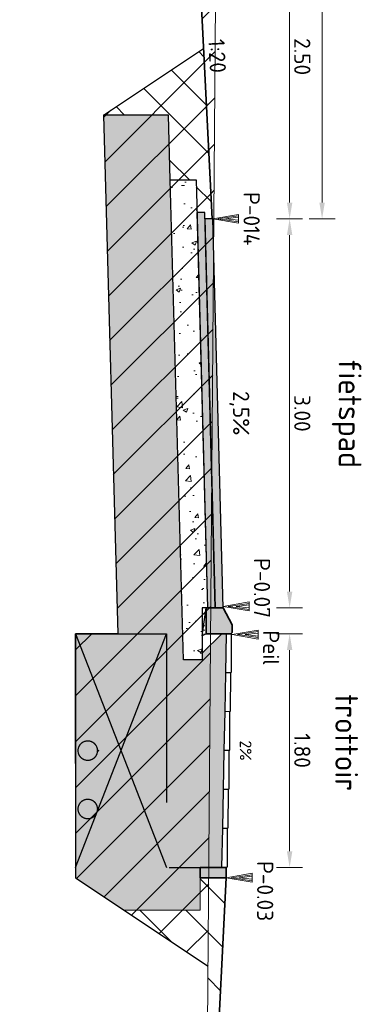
# Model space of a CAD drawing. Header units: metres. Extents: x 232680 to 233262, y 554200 to 554550.
# Tile 99 of 254: x 232753.19 to 232755.83, y 554457.7 to 554465.29. Entities that reach past the tile are written whole.
import ezdxf
from ezdxf.enums import TextEntityAlignment as Align

# ---------------------------------------------------------------- set-up
doc = ezdxf.new("R2010")
doc.units = ezdxf.units.M
doc.linetypes.add('NLCS-HIDDEN', pattern=[4, 2, -2])
doc.layers.get('Defpoints').update_dxf_attribs({"color": 241})
for name, color, linetype, lineweight in [('B-WE-GW-MAAIVELD-GD', 252, 'Continuous', 18), ('B-WE-VH-KANTOPSLUITING_TROTTOIRBAND_RWS-T25', 7, 'Continuous', 25), ('N-WE-GW-GROND_TEELAARDE-A', 252, 'Continuous', 15), ('N-WE-GW-MAAIVELD-035-GD', 7, 'Continuous', 35), ('N-WE-GW-ONTGRAVINGSVAK-AD', 8, 'Continuous', 13), ('N-WE-GW-ONTGRAVINGSVAK-GD', 7, 'Continuous', 25), ('N-WE-KL-GAS-G', 30, 'Continuous', 35), ('N-WE-KL-STROOK-GD', 7, 'NLCS-HIDDEN', 25), ('N-WE-KL-WATER-G', 170, 'Continuous', 35), ('N-WE-VH-KANTOPSLUITING_BETONRUG-M', 7, 'Continuous', 18), ('N-WE-VH-KANTOPSLUITING_GAZONBAND-SD', 7, 'Continuous', 35), ('N-WE-VH-KANTOPSLUITING_OPSLUITBAND-SD', 7, 'Continuous', 35), ('N-WE-VH-VERHARDING_ASFALT_DEKLAAG-GD', 7, 'Continuous', 25), ('N-WE-VH-VERHARDING_ASFALT_TUSSENLAAG_1-GD', 7, 'Continuous', 25), ('N-WE-VH-VERHARDING_BETON_SCHRAAL-GD', 251, 'Continuous', 25), ('N-WE-VH-VERHARDING_BETON_SPECIE-GD', 7, 'Continuous', 25), ('N-WE-VH-VERHARDING_FUNDERING-A', 252, 'Continuous', 18), ('N-WE-VH-VERHARDING_FUNDERING_GRANULAAT_MENG-AD', 252, 'Continuous', 18), ('N-WE-VH-VERHARDING_FUNDERING_GRANULAAT_MENG-GD', 7, 'Continuous', 25), ('N-WE-VH-VERHARDING_FUNDERING_ZAND-AD', 252, 'Continuous', 18), ('N-WE-VH-VERHARDING_FUNDERING_ZAND-GD', 7, 'Continuous', 25), ('N-WE-VH-VERHARDING_TEGEL-GD', 7, 'Continuous', 25), ('N-WE-VH-VERKANTING-T25', 7, 'Continuous', 18), ('X-XX-AL-AANKLEDING-G', 7, 'Continuous', 18), ('X-XX-AL-T18', 7, 'Continuous', 18), ('X-XX-AL-T18-z', 7, 'Continuous', 18)]:
    doc.layers.add(name, color=color, linetype=linetype, lineweight=lineweight)
doc.layers.add('N-HV-VH-VERHARDING_FUNDERING-_GRANULAAT_MENG_FIETSPAD-AV', color=254, linetype='Continuous', lineweight=9, plot=False)
doc.layers.add('N-WE-VH-VERHARDING-AD', color=252, linetype='Continuous')
doc.styles.add('NLCS-ISO', font='NLCS-ISO.ttf')
doc.styles.add('NLCS-ISO-ANNOTATIEF-T18', font='NLCS-ISO.ttf', dxfattribs={"height": 1.8})
doc.styles.add('NLCS-ISO-ANNOTATIEF-T25', font='NLCS-ISO.ttf', dxfattribs={"height": 2.5})
doc.dimstyles.new('NLCS-ANNOTATIEF-T25-PIJL-X_L2_H1', dxfattribs={"dimtxt": 2.5, "dimasz": 2.5, "dimexe": 2, "dimexo": 2, "dimgap": 0.7, "dimtad": 1, "dimzin": 0, "dimdsep": 46, "dimtxsty": 'NLCS-ISO-ANNOTATIEF-T25', "dimcen": 0, "dimdle": 2, "dimclrd": 256, "dimclre": 256, "dimclrt": 256, "dimadec": 1, "dimazin": 0, "dimtfac": 1, "dimtofl": 0, "dimtmove": 1, "dimatfit": 0, "dimfxl": 2, "dimfxlon": 1, "dimtfillclr": 254, "dimtolj": 1, "dimtzin": 0, "dimlwd": 13, "dimlwe": 18, "dimarcsym": 0})
pattern_1 = [(45, (11637.38996, 27721.34337), (-0.1767766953, 0.1767766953), [])]
pattern_2 = [(315, (11637.38996, 27721.34337), (0.1767766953, 0.1767766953), [])]

# ---------------------------------------------------------------- blocks, each defined once
blk = doc.blocks.new('N-SVH-KANTOPSLUITING_GB_200X200-D')
blk.add_hatch(color=253).paths.add_polyline_path([(0.19, 0.07), (0.2, 0.06), (0.2, -0.13), (0, -0.13), (0, 0), (0.13, 0.07)])
blk.add_lwpolyline([(0.19, 0.07), (0.2, 0.06), (0.2, -0.13), (0, -0.13), (0, 0), (0.13, 0.07)], close=True)
blk = doc.blocks.new('*D162')
at = {"layer": 'Defpoints', "color": 0, "transparency": 16777216}
for p in [(232754.674, 554463.7588), (232754.754, 554460.7599), (232755.2668, 554460.7599)]:
    blk.add_point(p, dxfattribs=at)
at = {"layer": 'N-WE-VH-KANTOPSLUITING_BETONRUG-M', "linetype": 'Continuous', "lineweight": 18, "transparency": 16777216}
for p, q in [((232755.1668, 554463.7588), (232755.3668, 554463.7588)), ((232755.1668, 554460.7599), (232755.3668, 554460.7599))]:
    blk.add_line(p, q, dxfattribs=at)
at = {"layer": 'N-WE-VH-KANTOPSLUITING_BETONRUG-M', "linetype": 'Continuous', "lineweight": 13, "transparency": 16777216}
blk.add_line((232755.2668, 554463.6338), (232755.2668, 554460.8849), dxfattribs=at)
at = {"layer": 'N-WE-VH-KANTOPSLUITING_BETONRUG-M', "transparency": 16777216}
for points in [[(232755.246, 554463.6338), (232755.2877, 554463.6338), (232755.2668, 554463.7588)], [(232755.246, 554460.8849), (232755.2877, 554460.8849), (232755.2668, 554460.7599)]]:
    blk.add_solid(points, dxfattribs=at)
at = {"layer": 'N-WE-VH-KANTOPSLUITING_BETONRUG-M', "transparency": 16777216, "insert": (232755.3643, 554462.2594), "char_height": 0.125, "attachment_point": 5, "rotation": 270, "style": 'NLCS-ISO-ANNOTATIEF-T25'}
blk.add_mtext('\\A1;3.00', dxfattribs=at)
blk = doc.blocks.new('*D167')
at = {"layer": 'Defpoints', "color": 0, "transparency": 16777216}
for p in [(232754.814, 554460.5599), (232755.2668, 554460.5599), (232754.7781, 554458.7596)]:
    blk.add_point(p, dxfattribs=at)
at = {"layer": 'N-WE-VH-KANTOPSLUITING_BETONRUG-M', "linetype": 'Continuous', "lineweight": 18, "transparency": 16777216}
for p, q in [((232755.1668, 554460.5599), (232755.3668, 554460.5599)), ((232755.1668, 554458.7596), (232755.3668, 554458.7596))]:
    blk.add_line(p, q, dxfattribs=at)
at = {"layer": 'N-WE-VH-KANTOPSLUITING_BETONRUG-M', "linetype": 'Continuous', "lineweight": 13, "transparency": 16777216}
blk.add_line((232755.2668, 554458.8846), (232755.2668, 554460.4349), dxfattribs=at)
at = {"layer": 'N-WE-VH-KANTOPSLUITING_BETONRUG-M', "transparency": 16777216}
for points in [[(232755.246, 554460.4349), (232755.2877, 554460.4349), (232755.2668, 554460.5599)], [(232755.246, 554458.8846), (232755.2877, 554458.8846), (232755.2668, 554458.7596)]]:
    blk.add_solid(points, dxfattribs=at)
at = {"layer": 'N-WE-VH-KANTOPSLUITING_BETONRUG-M', "transparency": 16777216, "insert": (232755.3643, 554459.6597), "char_height": 0.125, "attachment_point": 5, "rotation": 270, "style": 'NLCS-ISO-ANNOTATIEF-T25'}
blk.add_mtext('\\A1;1.80', dxfattribs=at)
blk = doc.blocks.new('Blok - Peilmaat randverharding')
at = {"color": 0}
for p, q in [((-0.6, 3.5), (0.6, 3.5)), ((0, 0), (-0.6, 3.5)), ((-0.4, 3.5), (0.4, 3.5)), ((0, 0.7), (-0.4, 3.5)), ((-0.2, 3.5), (0.2, 3.5)), ((0, 1.75), (-0.2, 3.5)), ((0.6, 3.5), (0, 0)), ((0.4, 3.5), (0, 0.7)), ((0.2, 3.5), (0, 1.75))]:
    blk.add_line(p, q, dxfattribs=at)
blk = doc.blocks.new('*D168')
at = {"layer": 'Defpoints', "color": 0, "transparency": 16777216}
for p in [(232754.674, 554472.8588), (232755.5168, 554472.8588), (232754.674, 554463.7588)]:
    blk.add_point(p, dxfattribs=at)
at = {"layer": 'N-WE-VH-KANTOPSLUITING_BETONRUG-M', "linetype": 'Continuous', "lineweight": 18, "transparency": 16777216}
for p, q in [((232755.4168, 554472.8588), (232755.6168, 554472.8588)), ((232755.4168, 554463.7588), (232755.6168, 554463.7588))]:
    blk.add_line(p, q, dxfattribs=at)
at = {"layer": 'N-WE-VH-KANTOPSLUITING_BETONRUG-M', "linetype": 'Continuous', "lineweight": 13, "transparency": 16777216}
blk.add_line((232755.5168, 554463.8838), (232755.5168, 554472.7338), dxfattribs=at)
at = {"layer": 'N-WE-VH-KANTOPSLUITING_BETONRUG-M', "transparency": 16777216}
for points in [[(232755.496, 554472.7338), (232755.5377, 554472.7338), (232755.5168, 554472.8588)], [(232755.496, 554463.8838), (232755.5377, 554463.8838), (232755.5168, 554463.7588)]]:
    blk.add_solid(points, dxfattribs=at)
at = {"layer": 'N-WE-VH-KANTOPSLUITING_BETONRUG-M', "transparency": 16777216, "insert": (232755.6143, 554468.3088), "char_height": 0.125, "attachment_point": 5, "rotation": 270, "style": 'NLCS-ISO-ANNOTATIEF-T25'}
blk.add_mtext('\\A1;9.10', dxfattribs=at)
blk = doc.blocks.new('N-SVH-KANTOPSLUITING_OB_80X200-D')
blk.add_hatch(color=253).paths.add_polyline_path([(-0.08, -0.2), (0, -0.2), (0, 0), (-0.08, 0)])
at = {"flags": 128}
blk.add_lwpolyline([(-0.08, -0.2), (0, -0.2), (0, 0), (-0.08, 0)], close=True, dxfattribs=at)
blk = doc.blocks.new('*D172')
at = {"layer": 'Defpoints', "color": 0, "transparency": 16777216}
for p in [(232754.544, 554466.2588), (232754.674, 554463.7588), (232755.2668, 554463.7588)]:
    blk.add_point(p, dxfattribs=at)
at = {"layer": 'N-WE-VH-KANTOPSLUITING_BETONRUG-M', "linetype": 'Continuous', "lineweight": 18, "transparency": 16777216}
for p, q in [((232755.1668, 554466.2588), (232755.3668, 554466.2588)), ((232755.1668, 554463.7588), (232755.3668, 554463.7588))]:
    blk.add_line(p, q, dxfattribs=at)
at = {"layer": 'N-WE-VH-KANTOPSLUITING_BETONRUG-M', "linetype": 'Continuous', "lineweight": 13, "transparency": 16777216}
blk.add_line((232755.2668, 554466.1338), (232755.2668, 554463.8838), dxfattribs=at)
at = {"layer": 'N-WE-VH-KANTOPSLUITING_BETONRUG-M', "transparency": 16777216}
for points in [[(232755.246, 554466.1338), (232755.2877, 554466.1338), (232755.2668, 554466.2588)], [(232755.246, 554463.8838), (232755.2877, 554463.8838), (232755.2668, 554463.7588)]]:
    blk.add_solid(points, dxfattribs=at)
at = {"layer": 'N-WE-VH-KANTOPSLUITING_BETONRUG-M', "transparency": 16777216, "insert": (232755.3643, 554465.0088), "char_height": 0.125, "attachment_point": 5, "rotation": 270, "style": 'NLCS-ISO-ANNOTATIEF-T25'}
blk.add_mtext('\\A1;2.50', dxfattribs=at)

msp = doc.modelspace()

# ---------------------------------------------------------------- hatches: boundary and pattern name
at = {"layer": 'N-WE-GW-GROND_TEELAARDE-A'}
h = msp.add_hatch(dxfattribs=at)
h.set_pattern_fill('AGW-WERK_AANVULLEN', color=256, style=0, pattern_type=2)
h.set_pattern_definition(pattern_2)
h.paths.add_polyline_path([(232754.6033, 554465.0724), (232753.832, 554464.5582), (232754.3326, 554464.5582), (232754.3459, 554464.0584), (232754.546, 554464.0584), (232754.5514, 554463.8084), (232754.6126, 554463.8084), (232754.614, 554463.7584), (232754.669, 554463.7588)])
h = msp.add_hatch(dxfattribs=at)
h.set_pattern_fill('AGW-WERK_AANVULLEN', color=256, style=0, pattern_type=2)
h.set_pattern_definition(pattern_2)
h.paths.add_polyline_path([(232754.7781, 554458.6805), (232754.5781, 554458.6795), (232754.5781, 554458.4295), (232753.9931, 554458.4295), (232754.6388, 554457.999), (232754.6193, 554455.5034)])
at = {"layer": 'N-WE-GW-ONTGRAVINGSVAK-AD'}
h = msp.add_hatch(dxfattribs=at)
h.set_pattern_fill('AGW-WERK_ONTGRAVEN', color=256, style=0, pattern_type=2)
h.set_pattern_definition(pattern_1)
h.paths.add_polyline_path([(232754.596, 554471.3994), (232754.544, 554470.3588), (232753.344, 554468.5588), (232753.344, 554468.0588), (232754.544, 554466.2588), (232754.669, 554463.7588), (232754.6838, 554463.7588), (232754.6969, 554465.4304), (232754.652, 554478.2579), (232753.8284, 554477.7088), (232753.6947, 554472.5088), (232753.1872, 554472.5088), (232753.1872, 554472.0088), (232753.6818, 554472.0088)])
h = msp.add_hatch(dxfattribs=at)
h.set_pattern_fill('AGW-WERK_ONTGRAVEN', color=256, style=0, pattern_type=2)
h.set_pattern_definition(pattern_1)
h.paths.add_polyline_path([(232753.6207, 554460.5596), (232753.6181, 554458.6795), (232754.6388, 554457.999), (232754.649, 554459.4558), (232754.6838, 554463.7588), (232754.669, 554463.7588), (232754.6033, 554465.0724), (232753.8324, 554464.5584), (232753.9422, 554460.5598)])
at = {"layer": 'N-WE-VH-VERHARDING-AD'}
msp.add_hatch(color=256, dxfattribs=at).paths.add_polyline_path([(232754.754, 554460.7599), (232754.674, 554463.7588), (232754.614, 554463.7584), (232754.6126, 554463.8084), (232754.5526, 554463.8084), (232754.634, 554460.7599)])
at = {"layer": 'N-WE-VH-VERHARDING_FUNDERING-A'}
h = msp.add_hatch(dxfattribs=at)
h.set_pattern_fill('AVH-FUNDERING_ZANDCEMENTSTAB', color=256, pattern_type=2)
h.set_pattern_definition([(0, (235031.077038, 557128.026282), (0.15625, 0.03125), [0, -0.03125])])
h.paths.add_polyline_path([(232754.624, 554460.5599), (232754.594, 554460.5449), (232754.624, 554460.7599)])
at = {"layer": 'N-WE-VH-VERHARDING_FUNDERING_GRANULAAT_MENG-AD'}
h = msp.add_hatch(dxfattribs=at)
h.set_pattern_fill('AVH-FUNDERING_GRANULAAT_MENG_01', color=256, pattern_type=2)
h.set_pattern_definition([(50, (232754.3969, 554462.20914), (0.35863, -0.031376), [0.0375, -0.4125]), (355, (232754.3969, 554462.20914), (-0.069376, 0.376096), [0.03, -0.33]), (100.451, (232754.4268, 554462.20653), (0.289255, 0.34472), [0.03187, -0.35057]), (46.184, (232754.3969, 554462.30914), (0.53362, -0.08276), [0.05625, -0.61875]), (96.636, (232754.4414, 554462.30225), (0.46733, 0.48706), [0.0478, -0.52586]), (351.184, (232754.3969, 554462.30914), (0.46733, 0.48706), [0.045, -0.495]), (21, (232754.4469, 554462.28414), (0.298454, -0.20131), [0.0375, -0.4125]), (326, (232754.4469, 554462.28414), (0.12166, 0.362575), [0.03, -0.33]), (71.451, (232754.4718, 554462.26737), (0.42011, 0.161265), [0.03187, -0.35057]), (37.5, (232754.39691, 554462.20914), (0.00608, 0.166447), [0, -0.326, 0, -0.335, 0, -0.33125]), (7.5, (232754.39691, 554462.20914), (0.131535, 0.197206), [0, -0.191, 0, -0.3185, 0, -0.12625]), (327.5, (232754.28541, 554462.20914), (0.266911, -0.011277), [0, -0.125, 0, -0.39, 0, -0.5175]), (317.5, (232754.23541, 554462.20914), (0.291593, 0.050052), [0, -0.1625, 0, -0.259, 0, -0.3675])])
h.paths.add_polyline_path([(232754.4479, 554460.3599), (232754.594, 554460.3599), (232754.594, 554460.7599), (232754.634, 554460.7599), (232754.634, 554460.7599), (232754.546, 554464.0584), (232754.3459, 554464.0584)])
at = {"layer": 'N-WE-VH-VERHARDING_FUNDERING_ZAND-AD'}
h = msp.add_hatch(dxfattribs=at)
h.set_pattern_fill('AVH-FUNDERING_ZAND', color=256, pattern_type=2)
h.set_pattern_definition([(37.5, (-0.18164, -0.2), (-0.003149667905, 0.096341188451), [0, -0.076, 0, -0.085, 0, -0.08125]), (7.5, (-0.18164, -0.2), (0.088488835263, 0.141107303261), [0, -0.041, 0, -0.0685, 0, -0.02625]), (327.5, (-0.24314, -0.2), (0.155707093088, 0.000282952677), [0, -0.025, 0, -0.09, 0, -0.1175]), (317.5, (-0.24314, -0.2), (0.15030633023, 0.043883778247), [0, -0.0125, 0, -0.059, 0, -0.0675])])
edge = h.paths.add_edge_path()
edge.add_line((232754.7781, 554458.7595), (232754.5781, 554458.7595))
edge.add_line((232754.5781, 554458.7595), (232754.5781, 554458.4295))
edge.add_line((232754.5781, 554458.4295), (232753.9931, 554458.4295))
edge.add_line((232753.9931, 554458.4295), (232753.6181, 554458.6795))
edge.add_line((232753.6181, 554458.6795), (232753.6181, 554460.5596))
edge.add_line((232753.6181, 554460.5596), (232753.9422, 554460.5596))
edge.add_line((232753.9422, 554460.5596), (232753.8324, 554464.5584))
edge.add_line((232753.8324, 554464.5584), (232754.3326, 554464.5582))
edge.add_line((232754.3326, 554464.5582), (232754.4479, 554460.3599))
edge.add_line((232754.4479, 554460.3599), (232754.594, 554460.3599))
edge.add_line((232754.594, 554460.3599), (232754.594, 554460.4099))
edge.add_line((232754.594, 554460.4099), (232754.744, 554460.5599))
edge.add_line((232754.744, 554460.5599), (232754.7791, 554460.5599))
edge.add_line((232754.7791, 554460.5599), (232754.7431, 554458.7595))

# ---------------------------------------------------------------- linework, layer by layer
at = {"layer": 'B-WE-GW-MAAIVELD-GD', "flags": 128}
msp.add_lwpolyline([(232754.6186, 554487.818), (232754.6969, 554465.4304), (232754.6068, 554453.9124)], dxfattribs=at)
at = {"layer": 'Defpoints'}
msp.add_point((232753.7865, 554459.2096), dxfattribs=at)
at = {"layer": 'N-HV-VH-VERHARDING_FUNDERING-_GRANULAAT_MENG_FIETSPAD-AV'}
msp.add_lwpolyline([(232754.754, 554460.5599), (232754.7989, 554460.5599)], dxfattribs=at)
at = {"layer": 'N-WE-GW-MAAIVELD-035-GD'}
for points in [[(232754.669, 554463.7588), (232754.544, 554466.2588), (232753.344, 554468.0588), (232753.344, 554468.5588), (232754.544, 554470.3588), (232754.669, 554472.8588)], [(232754.6193, 554455.5034), (232754.7781, 554458.6795)]]:
    msp.add_lwpolyline(points, dxfattribs=at)
at = {"layer": 'N-WE-GW-ONTGRAVINGSVAK-GD'}
msp.add_lwpolyline([(232753.832, 554464.5582), (232754.6033, 554465.0724)], dxfattribs=at)
at = {"layer": 'N-WE-KL-GAS-G', "const_width": 0.01}
msp.add_lwpolyline([(232753.7115, 554459.7346, 1), (232753.7115, 554459.5846, 1)], format="xyb", close=True, dxfattribs=at)
at = {"layer": 'N-WE-KL-GAS-G'}
msp.add_point((232753.7937, 554459.6596), dxfattribs=at)
at = {"layer": 'N-WE-KL-STROOK-GD', "flags": 128}
msp.add_lwpolyline([(232753.6181, 554460.5596), (232754.3181, 554460.5596), (232754.3181, 554458.7596), (232753.6181, 554458.7596)], close=True, dxfattribs=at)
at = {"layer": 'N-WE-KL-STROOK-GD'}
for points in [[(232753.6181, 554458.7596), (232754.3181, 554460.5596)], [(232753.6181, 554460.5596), (232754.3181, 554458.7596)]]:
    msp.add_lwpolyline(points, dxfattribs=at)
at = {"layer": 'N-WE-KL-WATER-G', "const_width": 0.01}
msp.add_lwpolyline([(232753.7115, 554459.2846, 1), (232753.7115, 554459.1346, 1)], format="xyb", close=True, dxfattribs=at)
at = {"layer": 'N-WE-VH-VERHARDING_ASFALT_DEKLAAG-GD'}
msp.add_lwpolyline([(232754.614, 554463.7584), (232754.6939, 554460.7599), (232754.754, 554460.7599), (232754.674, 554463.7588)], close=True, dxfattribs=at)
at = {"layer": 'N-WE-VH-VERHARDING_ASFALT_TUSSENLAAG_1-GD'}
msp.add_lwpolyline([(232754.5514, 554463.8084), (232754.634, 554460.7599), (232754.6939, 554460.7599), (232754.6126, 554463.8084)], close=True, dxfattribs=at)
at = {"layer": 'N-WE-VH-VERHARDING_BETON_SCHRAAL-GD'}
msp.add_lwpolyline([(232754.744, 554460.5599), (232754.594, 554460.4099)], dxfattribs=at)
at = {"layer": 'N-WE-VH-VERHARDING_BETON_SPECIE-GD', "flags": 128}
msp.add_lwpolyline([(232754.624, 554460.5599), (232754.594, 554460.5449), (232754.624, 554460.7599)], close=True, dxfattribs=at)
at = {"layer": 'N-WE-VH-VERHARDING_FUNDERING_GRANULAAT_MENG-GD', "flags": 128}
for points in [[(232753.832, 554464.5582), (232753.9422, 554460.5596), (232753.6181, 554460.5596), (232753.6181, 554458.6795), (232754.6388, 554457.999)], [(232754.3463, 554464.0584), (232754.3326, 554464.5582), (232753.832, 554464.5582)]]:
    msp.add_lwpolyline(points, dxfattribs=at)
msp.add_lwpolyline([(232754.634, 554460.7599), (232754.594, 554460.7599), (232754.594, 554460.3599), (232754.4479, 554460.3599), (232754.3459, 554464.0584), (232754.546, 554464.0584)], close=True, dxfattribs=at)
at = {"layer": 'N-WE-VH-VERHARDING_FUNDERING_ZAND-GD'}
msp.add_lwpolyline([(232754.3379, 554458.7596), (232754.5979, 554458.7595)], dxfattribs=at)
at = {"layer": 'N-WE-VH-VERHARDING_TEGEL-GD', "flags": 128}
for points in [[(232754.7791, 554460.5599), (232754.7731, 554460.26), (232754.8182, 554460.2641), (232754.8191, 554460.5591)], [(232754.7731, 554460.26), (232754.7671, 554459.96), (232754.8122, 554459.9641), (232754.8131, 554460.2592)], [(232754.7671, 554459.96), (232754.7611, 554459.6601), (232754.8062, 554459.6642), (232754.8071, 554459.9592)], [(232754.7611, 554459.6601), (232754.7551, 554459.3601), (232754.8002, 554459.3642), (232754.8011, 554459.6593)], [(232754.7551, 554459.3601), (232754.7491, 554459.0602), (232754.7942, 554459.0643), (232754.7951, 554459.3593)], [(232754.7491, 554459.0602), (232754.7431, 554458.7603), (232754.7882, 554458.7644), (232754.7891, 554459.0594)]]:
    msp.add_lwpolyline(points, close=True, dxfattribs=at)
at = {"layer": 'X-XX-AL-AANKLEDING-G', "flags": 128}
msp.add_lwpolyline([(232754.5781, 554458.6795), (232754.5781, 554458.4295), (232753.9931, 554458.4295)], dxfattribs=at)

# ---------------------------------------------------------------- block references
at = {"layer": 'N-WE-VH-KANTOPSLUITING_GAZONBAND-SD', "rotation": 270}
msp.add_blockref('N-SVH-KANTOPSLUITING_GB_200X200-D', (232754.754, 554460.7599), dxfattribs=at)
at = {"layer": 'N-WE-VH-KANTOPSLUITING_OPSLUITBAND-SD', "rotation": 270}
msp.add_blockref('N-SVH-KANTOPSLUITING_OB_80X200-D', (232754.7781, 554458.6795), dxfattribs=at)
at = {"layer": 'X-XX-AL-T18', "xscale": -0.05714285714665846, "yscale": 0.05714285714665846, "zscale": 0.05714285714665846, "rotation": 270}
for p in [(232754.674, 554463.7588), (232754.754, 554460.7713), (232754.824, 554460.554), (232754.7781, 554458.6795)]:
    msp.add_blockref('Blok - Peilmaat randverharding', p, dxfattribs=at)

# ---------------------------------------------------------------- texts
at = {"layer": 'B-WE-VH-KANTOPSLUITING_TROTTOIRBAND_RWS-T25', "style": 'NLCS-ISO-ANNOTATIEF-T25'}
for s, p in [('fietspad', (232755.7061, 554462.26)), ('trottoir', (232755.7061, 554459.7211))]:
    msp.add_text(s, height=0.175, rotation=270, dxfattribs=at).set_placement(p, align=Align.MIDDLE)
at = {"layer": 'N-WE-VH-VERKANTING-T25', "style": 'NLCS-ISO-ANNOTATIEF-T18'}
for s, height, p in [('2,5%%%', 0.125, (232754.7934, 554462.26)), ('2%%%', 0.09, (232754.8561, 554459.6599))]:
    msp.add_text(s, height=height, rotation=270, dxfattribs=at).set_placement(p, align=Align.BOTTOM_CENTER)
at = {"layer": 'X-XX-AL-T18', "style": 'NLCS-ISO'}
for s, p in [('P-014', (232754.874, 554463.7588)), ('P-0.07', (232754.954, 554460.9124)), ('Peil', (232755.024, 554460.4512)), ('P-0.03', (232754.9781, 554458.5766))]:
    msp.add_text(s, height=0.125, rotation=270, dxfattribs=at).set_placement(p, align=Align.BOTTOM_CENTER)
at = {"layer": 'X-XX-AL-T18-z', "style": 'NLCS-ISO'}
msp.add_text('1:20', height=0.125, rotation=272.86241, dxfattribs=at).set_placement((232754.609, 554465.0088), align=Align.BOTTOM_CENTER)

# ---------------------------------------------------------------- dimensions: what is measured, and where the dimension line sits
at = {"layer": 'N-WE-VH-KANTOPSLUITING_BETONRUG-M'}
for base, p1, p2, angle, picture, middle in [((232755.5168, 554472.8588), (232754.674, 554463.7588), (232754.674, 554472.8588), 90, '*D168', (232755.6143, 554468.3088)), ((232755.2668, 554463.7588), (232754.544, 554466.2588), (232754.674, 554463.7588), 270, '*D172', (232755.3643, 554465.0088)), ((232755.2668, 554460.7599), (232754.674, 554463.7588), (232754.754, 554460.7599), 270, '*D162', (232755.3643, 554462.2594)), ((232755.2668, 554460.5599), (232754.7781, 554458.7596), (232754.814, 554460.5599), 90, '*D167', (232755.3643, 554459.6597))]:
    dim = msp.add_linear_dim(base=base, p1=p1, p2=p2, angle=angle, dimstyle='NLCS-ANNOTATIEF-T25-PIJL-X_L2_H1', override={"dimscale": 0, "dimtad": 4}, dxfattribs=at)
    dim.commit()
    dim.dimension.update_dxf_attribs({"geometry": picture, "text_midpoint": middle})

doc.saveas('drawing.dxf')
